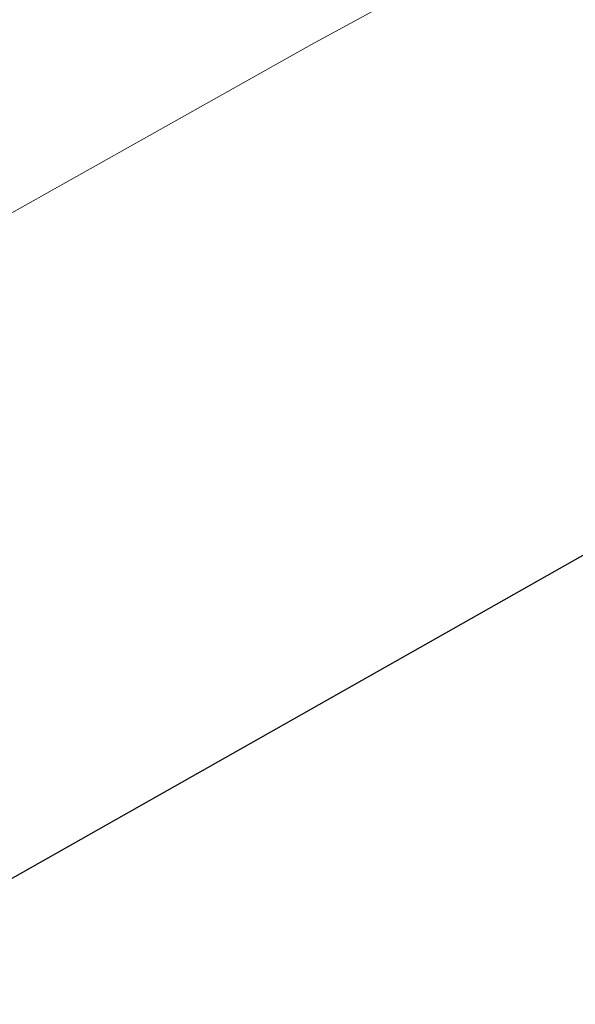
# Model space of a CAD drawing. Extents: x 1620613 to 1693141, y 557269 to 607790.
# Tile 165 of 256: x 1620821.561 to 1620822.19, y 607274.873 to 607275.986. Entities that reach past the tile are written whole.
import ezdxf

# ---------------------------------------------------------------- set-up
doc = ezdxf.new("R2010")
doc.units = 0
doc.header["$LTSCALE"] = 10
doc.header["$MEASUREMENT"] = 0
doc.linetypes.add('DGN Style 2', pattern=[7.346996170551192, 4.408197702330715, -2.938798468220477])
doc.linetypes.add('DGN Style 3', pattern=[10.28579463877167, 7.346996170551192, -2.938798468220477])
for name, color, linetype, lineweight in [('BD_X_Building', 241, 'Continuous', 0), ('DT_X_Contour_Major', 132, 'DGN Style 3', 30), ('DT_X_Contour_Minor', 136, 'DGN Style 3', 0), ('SV_X_Top_of_Bank', 97, 'DGN Style 2', 0)]:
    doc.layers.add(name, color=color, linetype=linetype, lineweight=lineweight)

# ---------------------------------------------------------------- blocks, each defined once
blk = doc.blocks.new('*U1004')
at = {"layer": 'DT_X_Contour_Major', "elevation": 1.400041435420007, "flags": 128}
blk.add_lwpolyline([(-21.93976150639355, 52.43080084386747), (-24.55939365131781, 50.56623233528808), (-25.07324931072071, 50.20075540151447), (-25.49211679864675, 49.90342538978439), (-25.81599611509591, 49.67424229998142), (-26.04488725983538, 49.51320613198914), (-26.5286127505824, 49.17463891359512), (-26.86069815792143, 48.89643813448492), (-27.49416026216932, 48.31576121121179), (-28.42899906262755, 47.43260814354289), (-29.66521455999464, 46.24697893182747), (-33.36362481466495, 42.68199950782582), (-34.63789799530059, 41.43113654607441), (-35.6869098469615, 40.35228222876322), (-36.51066036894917, 39.44543655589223), (-37.10914956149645, 38.71059952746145), (-39.37648935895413, 35.68271356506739), (-39.14461140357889, 34.72440318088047), (-39.11748551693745, 34.53703988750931), (-39.13548412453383, 34.38565445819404), (-39.19860722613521, 34.270246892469), (-39.30685482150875, 34.19081719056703), (-39.65568106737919, 34.02697513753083), (-39.80547600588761, 33.95399467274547), (-39.99324113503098, 33.85793481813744), (-40.21897645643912, 33.73879557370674), (-40.48268196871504, 33.59657693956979), (-41.23652359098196, 33.18655472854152), (-41.48677899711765, 33.04911515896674), (-41.67216399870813, 32.94431310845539), (-41.79267859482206, 32.87214857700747), (-41.8483227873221, 32.83262156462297), (-41.91021342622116, 32.77073289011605), (-41.93535763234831, 32.74787348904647), (-41.9643722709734, 32.72571179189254), (-41.99725734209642, 32.704247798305), (-42.03401284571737, 32.68348150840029), (-42.13718809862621, 32.62903500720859), (-42.17056614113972, 32.6109156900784), (-42.19331882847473, 32.59739261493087), (-42.20544616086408, 32.58846578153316), (-42.20694813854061, 32.58413519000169), (-42.19678627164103, 32.57871526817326), (-42.24759114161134, 32.55830200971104), (-42.40762715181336, 32.50112717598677), (-42.67689430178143, 32.40719076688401), (-43.05539259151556, 32.27649278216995), (-44.2103628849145, 31.87894938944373), (-44.59880446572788, 31.7446870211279), (-44.89790148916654, 31.64005746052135), (-45.107653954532, 31.5650607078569), (-45.22806186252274, 31.51969676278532), (-45.43002354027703, 31.43823665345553), (-45.49723870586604, 31.41096942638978), (-45.5474129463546, 31.39026282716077), (-45.58054626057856, 31.37611685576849), (-45.59663864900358, 31.36853151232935), (-45.61683045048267, 31.35705143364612), (-45.64332445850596, 31.34364673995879), (-45.70766263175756, 31.31204271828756), (-45.80984497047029, 31.26223936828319), (-45.94987147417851, 31.1942366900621), (-46.37373437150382, 30.98863044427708), (-46.60722330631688, 30.88066116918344), (-46.98979293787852, 30.71095802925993), (-47.52144326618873, 30.47952102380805), (-48.2021742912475, 30.18635015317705), (-50.21623128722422, 29.32224934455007), (-51.00338110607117, 28.98437580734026), (-51.85428781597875, 28.61883080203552), (-52.76895141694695, 28.22561432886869), (-53.7473719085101, 27.80472638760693), (-56.44150240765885, 26.64546325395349), (-57.53962421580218, 26.16893911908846), (-58.81339176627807, 25.60881406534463), (-60.26280505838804, 24.96508809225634), (-61.88786409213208, 24.23776120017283), (-66.45554917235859, 22.18675492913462), (-68.09062899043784, 21.45315311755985), (-69.57010463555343, 20.7906023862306), (-70.89397610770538, 20.1991027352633), (-72.06224340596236, 19.67865416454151), (-74.97015063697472, 18.38552608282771), (-76.15826667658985, 17.85616739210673), (-77.54168437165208, 17.23793738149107), (-79.12040372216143, 16.53083605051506), (-80.89442472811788, 15.73486339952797), (-85.88554961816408, 13.49377457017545), (-87.62136641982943, 12.71386338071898), (-89.0854731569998, 12.05494643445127), (-90.27786982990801, 11.51702373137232), (-91.19855643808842, 11.10009527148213), (-93.29144064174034, 10.1496117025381), (-94.07535680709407, 9.793956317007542), (-94.85744215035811, 9.439852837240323), (-95.6376966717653, 9.08730126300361), (-96.4161203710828, 8.736301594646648), (-98.48947580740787, 7.802371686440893), (-99.23885750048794, 7.464915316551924), (-99.93198600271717, 7.152993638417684), (-100.5688613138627, 6.866606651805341), (-101.1494834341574, 6.605754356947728), (-102.6228048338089, 5.94419449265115), (-103.1514858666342, 5.705517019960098), (-103.6325379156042, 5.485654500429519), (-104.065960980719, 5.284606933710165), (-104.4517550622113, 5.102374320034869), (-105.4170339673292, 4.641507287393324), (-105.7694686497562, 4.47372590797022), (-106.1028135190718, 4.316032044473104), (-106.4170685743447, 4.168425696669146), (-106.7122338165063, 4.030906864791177), (-107.4738880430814, 3.677640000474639), (-107.7785452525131, 3.536887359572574), (-108.1212762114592, 3.379579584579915), (-108.502080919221, 3.205716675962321), (-108.9209593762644, 3.015298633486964), (-110.0887335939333, 2.485443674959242), (-110.4712485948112, 2.312849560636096), (-110.7429629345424, 2.192458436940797), (-110.9038766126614, 2.124270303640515), (-110.9539896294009, 2.108285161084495), (-110.9398901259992, 2.13526210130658), (-110.9489432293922, 2.137609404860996), (-110.9866771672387, 2.124418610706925), (-111.0530919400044, 2.095689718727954), (-111.1481875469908, 2.05142272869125), (-111.4400169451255, 1.912659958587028), (-111.5377982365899, 1.866876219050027), (-111.612270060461, 1.833597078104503), (-111.6634324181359, 1.812822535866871), (-111.6912853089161, 1.804552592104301), (-111.7344803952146, 1.799172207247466), (-111.762095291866, 1.790682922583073), (-111.8125436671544, 1.769250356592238), (-111.885825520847, 1.734874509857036), (-111.9819408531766, 1.687555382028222), (-112.2686930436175, 1.544113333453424), (-112.3985299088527, 1.479032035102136), (-112.5729763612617, 1.391369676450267), (-112.7920324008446, 1.281126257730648), (-113.0556980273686, 1.148301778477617), (-114.3902266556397, 0.4757650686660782), (-114.7635977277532, -0.3447833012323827), (-114.8748791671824, -0.5615521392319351), (-115.048707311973, -0.8601950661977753), (-115.2850821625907, -1.240712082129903), (-115.5840037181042, -1.703103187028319), (-116.4645234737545, -3.045311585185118), (-116.8413496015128, -3.571592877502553), (-117.3114381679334, -4.14378045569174), (-117.8747891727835, -4.761874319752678), (-118.5314026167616, -5.425874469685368), (-120.4067217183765, -7.257749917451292), (-121.1277644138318, -7.920910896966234), (-121.8844031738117, -8.536487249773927), (-122.6766379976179, -9.104478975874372), (-123.5044688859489, -9.624886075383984), (-125.7594793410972, -10.94919217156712), (-126.6775372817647, -11.49014861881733), (-127.7404532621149, -12.11978838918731), (-128.9482272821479, -12.83811148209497), (-130.3008593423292, -13.64511789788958), (-134.101022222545, -15.91537943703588), (-135.3573783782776, -16.66637514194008), (-136.276324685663, -17.21666610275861), (-136.8578611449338, -17.56625231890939), (-137.1019877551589, -17.71513379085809), (-137.5155896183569, -17.98126051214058), (-138.0021783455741, -18.29434967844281), (-139.7976898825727, -19.44964814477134), (-142.9226688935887, -21.46037510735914), (-144.2252609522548, -22.26990701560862), (-145.7893028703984, -23.19045751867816), (-147.6147946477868, -24.22202661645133), (-149.7017362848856, -25.36461430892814), (-155.6155137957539, -28.55953961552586), (-157.5561379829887, -29.60797401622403), (-158.9426774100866, -30.35708323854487), (-159.7751320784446, -30.80686728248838), (-160.0535019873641, -30.95732614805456), (-160.0570420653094, -30.95944955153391), (-160.0854222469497, -30.97484128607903), (-160.1679077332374, -31.01942393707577), (-160.3044985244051, -31.09319750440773), (-161.5113554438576, -31.74477505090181), (-161.6256752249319, -31.79949204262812), (-161.6474569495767, -31.80970840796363), (-161.6638079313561, -31.81690736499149), (-161.6747281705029, -31.82108891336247), (-161.6802176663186, -31.8222530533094), (-161.6876153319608, -31.82133421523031), (-161.9299380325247, -31.95611541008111), (-162.6513578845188, -32.3611481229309), (-163.8518748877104, -33.03643235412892), (-165.5314890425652, -33.98196810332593), (-170.6492563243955, -36.86373212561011), (-172.5723847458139, -37.9128201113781), (-174.5034445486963, -38.89876105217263), (-176.4424357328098, -39.82155494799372), (-178.3893582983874, -40.68120179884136), (-183.5917269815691, -42.88939734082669), (-185.3273554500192, -43.62527062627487), (-186.6324643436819, -44.17674382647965), (-187.5070536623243, -44.54381694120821), (-187.9511234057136, -44.72648997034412), (-188.5612832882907, -44.96775126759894), (-188.7629008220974, -45.04776677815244), (-188.9101335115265, -45.10686733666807), (-189.0029813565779, -45.1450529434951), (-189.0414443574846, -45.16232359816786), (-189.0714992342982, -45.18049207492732), (-189.63210551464, -45.52159093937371), (-190.315957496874, -45.93774475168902), (-191.2688420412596, -46.51763481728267), (-196.3433792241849, -49.60583971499), (-202.8910931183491, -52.39049943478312), (-204.1230099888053, -52.91439581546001), (-205.0125975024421, -53.29265936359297), (-205.5598556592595, -53.52529007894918), (-205.7647844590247, -53.61228796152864), (-205.9841149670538, -53.70441025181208), (-206.304465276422, -53.83896245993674), (-207.5183382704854, -54.3488083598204), (-209.6463221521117, -55.24259532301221), (-210.5580805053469, -55.61734610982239), (-211.697367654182, -56.07125824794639), (-213.0641835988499, -56.60433173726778), (-214.6585283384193, -57.21656657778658), (-219.2134860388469, -58.95474128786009), (-220.7191495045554, -59.52947263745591), (-221.8199216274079, -59.95003565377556), (-222.5158024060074, -60.21643033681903), (-222.806791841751, -60.32865668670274), (-223.0429085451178, -60.42236917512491), (-223.366670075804, -60.54776194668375), (-224.1608671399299, -60.85365589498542), (-225.4254997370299, -61.34005101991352), (-227.1605678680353, -62.00694732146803), (-232.4146635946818, -64.02600569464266), (-234.3447776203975, -64.77087480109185), (-236.194547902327, -65.49118834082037), (-237.9639744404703, -66.18694631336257), (-239.6530572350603, -66.85814871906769), (-244.0501530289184, -68.61528104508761), (-245.5468302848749, -69.21262640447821), (-246.7390402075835, -69.6868132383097), (-247.6267827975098, -70.03784154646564), (-248.2100580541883, -70.26571132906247), (-249.3595022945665, -70.70915271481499), (-249.8617549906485, -70.88904846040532), (-250.5064298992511, -71.09615465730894), (-251.2935270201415, -71.33047130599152), (-252.2230463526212, -71.59199840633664), (-254.8916608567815, -72.32568460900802), (-255.9925903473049, -72.5987218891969), (-257.2939179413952, -72.8675690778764), (-258.7956436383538, -73.13222617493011), (-260.4977674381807, -73.39269318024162), (-265.3039617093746, -74.08168507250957), (-266.1266109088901, -74.56554924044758), (-264.9899128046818, -75.5003978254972), (-261.8938673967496, -76.8862308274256), (-256.8384746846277, -78.72304824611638), (-240.7449643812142, -84.22254058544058), (-235.4237471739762, -86.00029451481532), (-231.5302282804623, -87.20893704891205), (-229.0644077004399, -87.84846818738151), (-228.0262854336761, -87.91888793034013), (-227.1615571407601, -87.34785871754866), (-226.6587336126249, -87.28293034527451), (-225.7988092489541, -87.5164171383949), (-224.581784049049, -88.04831909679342), (-223.0076580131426, -88.87863622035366), (-218.3338541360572, -91.49070210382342), (-216.7270128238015, -92.33611458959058), (-215.4118417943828, -92.91330263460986), (-214.3883410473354, -93.22226623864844), (-213.6565105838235, -93.26300540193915), (-212.0938563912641, -93.0140105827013), (-211.4662516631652, -92.86694058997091), (-210.755428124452, -92.61247672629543), (-209.9613857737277, -92.25061899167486), (-209.0841246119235, -91.78136738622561), (-206.6338030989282, -90.38683794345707), (-205.8058606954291, -89.91874913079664), (-205.159774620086, -89.56037977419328), (-204.6955448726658, -89.31172987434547), (-204.4131714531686, -89.17279943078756), (-203.9026507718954, -88.9486108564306), (-203.5535843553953, -88.8066317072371), (-202.8892756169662, -88.54883569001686), (-201.9097245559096, -88.17522280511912), (-200.6149311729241, -87.68579305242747), (-196.7418257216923, -86.22622455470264), (-195.355017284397, -85.68387052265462), (-194.0994210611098, -85.15148479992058), (-192.9750370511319, -84.62906738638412), (-191.9818652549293, -84.11661828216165), (-189.5083567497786, -82.76337841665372), (-188.5476012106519, -82.26692584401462), (-187.5204659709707, -81.79249802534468), (-186.4269510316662, -81.34009496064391), (-185.2670563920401, -80.90971665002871), (-182.085497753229, -79.79140749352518), (-181.0110235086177, -79.41236451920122), (-180.1737697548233, -79.11396746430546), (-179.5737364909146, -78.89621632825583), (-179.21092371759, -78.759111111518), (-178.5597169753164, -78.50102509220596), (-178.274725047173, -78.3896349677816), (-177.9081543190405, -78.24902910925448), (-177.4600047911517, -78.07920751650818), (-176.9302764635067, -77.88017018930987), (-175.408895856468, -77.31044967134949), (-174.5538751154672, -76.98286888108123), (-173.1298483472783, -76.42741689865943), (-171.1368155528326, -75.64409372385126), (-168.5747767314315, -74.63289935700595), (-160.9839985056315, -71.63255278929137), (-158.4766794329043, -70.64185147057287), (-156.6478058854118, -69.92000744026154), (-155.4973778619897, -69.46702069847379), (-155.0253953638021, -69.28289124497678), (-154.6713694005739, -69.15035575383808), (-154.5121142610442, -69.0797579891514), (-154.2998683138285, -68.96736631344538), (-154.0346315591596, -68.81318072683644), (-153.7164039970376, -68.61720122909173), (-152.7971427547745, -68.0388640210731), (-152.4399201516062, -67.82467224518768), (-152.0576982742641, -67.61584982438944), (-151.6504771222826, -67.41239675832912), (-151.2182566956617, -67.21431304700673), (-150.0323365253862, -66.69324895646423), (-149.3015528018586, -66.38509097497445), (-147.9986417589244, -65.85141509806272), (-146.1236033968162, -65.09222132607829), (-143.6764377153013, -64.10750965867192), (-136.3878261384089, -61.18092135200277), (-133.9313332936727, -60.20287306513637), (-132.028313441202, -59.46366943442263), (-130.6787665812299, -58.96331045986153), (-129.8826927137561, -58.70179614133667), (-128.497793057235, -58.32288416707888), (-128.0267585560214, -58.18077637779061), (-127.6523297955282, -58.03863699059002), (-127.3745067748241, -57.89646600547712), (-127.1932894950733, -57.75426342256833), (-126.5730222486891, -57.09057764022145), (-125.4518074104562, -56.28434362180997), (-125.2397673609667, -56.13298969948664), (-125.0841678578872, -56.02445679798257), (-124.9850089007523, -55.95874491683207), (-124.9422904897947, -55.93585405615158), (-124.9036287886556, -55.93190645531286), (-124.8623317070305, -55.92013990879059), (-124.7674367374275, -55.88780096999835), (-124.6189438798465, -55.83488963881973), (-124.4168531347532, -55.76140591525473), (-123.8064806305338, -55.53801946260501), (-123.6182173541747, -55.46776073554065), (-123.5112069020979, -55.42452439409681), (-123.4854492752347, -55.40831043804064), (-123.5409444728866, -55.41911886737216), (-123.7972687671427, -55.48397119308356), (-123.8427438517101, -55.48782075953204), (-123.786925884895, -55.45073021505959), (-123.6298148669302, -55.37269955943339), (-123.3714107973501, -55.25372879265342), (-122.5472758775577, -54.88188659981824), (-122.2488896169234, -54.74987128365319), (-121.971832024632, -54.6327069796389), (-121.7161031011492, -54.53039368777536), (-121.4817028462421, -54.44293140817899), (-120.8850737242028, -54.22950001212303), (-120.6556228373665, -54.14126993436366), (-120.414742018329, -54.03665324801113), (-120.1624312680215, -53.91564995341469), (-119.8986905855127, -53.77826005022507), (-119.1801421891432, -53.3900381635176), (-118.9409370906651, -53.26113986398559), (-118.7622330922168, -53.16561138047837), (-118.6440301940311, -53.10345271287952), (-118.5863283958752, -53.07466386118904), (-118.5131250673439, -53.04238667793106), (-118.4701447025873, -53.02354976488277), (-118.3961061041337, -52.99124691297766), (-118.2910092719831, -52.94547812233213), (-117.7503630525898, -52.71032952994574), (-117.6174472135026, -52.65230406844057), (-117.522068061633, -52.61016308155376), (-117.4642255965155, -52.58390656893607), (-117.4439198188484, -52.57353453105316), (-117.4398199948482, -52.56705506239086), (-117.3827222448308, -52.54133328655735), (-117.2145038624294, -52.46902756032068), (-116.9351648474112, -52.35013788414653), (-116.5447051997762, -52.18466425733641), (-115.3553186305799, -51.68128931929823), (-114.8990938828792, -51.48572081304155), (-114.4224595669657, -51.27654649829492), (-113.9254156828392, -51.0537663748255), (-113.4079622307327, -50.81738044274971), (-112.0008735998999, -50.16887687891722), (-111.4547230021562, -49.91842484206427), (-110.8715876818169, -49.65344640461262), (-110.2514676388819, -49.37394156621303), (-109.5943628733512, -49.07991032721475), (-107.7927705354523, -48.27645848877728), (-107.090655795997, -47.96398079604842), (-106.3355058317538, -47.62913659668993), (-105.5273206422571, -47.27192589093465), (-104.6661002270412, -46.89234867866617), (-102.2987988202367, -45.85032077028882), (-101.2714422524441, -45.39665554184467), (-99.96484860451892, -44.81718078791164), (-98.37901787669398, -44.11189650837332), (-96.51395006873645, -43.28080270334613), (-91.16811980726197, -40.89680652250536), (-89.26102584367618, -40.0453804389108), (-87.54911664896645, -39.27909932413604), (-86.0323922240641, -38.59796317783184), (-84.71085256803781, -38.00197200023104), (-81.44699317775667, -36.52618881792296), (-80.293932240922, -36.00492454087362), (-79.28264397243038, -35.54796909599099), (-78.41312837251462, -35.1553224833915), (-77.68538544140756, -34.82698470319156), (-75.93376785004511, -34.03716239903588), (-75.10988197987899, -33.6668916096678), (-73.95193756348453, -33.14844596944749), (-72.45993460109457, -32.48182547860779), (-70.63387309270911, -31.66703013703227), (-65.31896434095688, -29.29667609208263), (-63.50355186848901, -28.48642948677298), (-62.04349601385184, -27.83345520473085), (-60.93879677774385, -27.33775324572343), (-60.18945415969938, -26.99932360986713), (-58.66501600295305, -26.30654101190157), (-58.14795203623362, -26.07113343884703), (-57.74008875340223, -25.88449766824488), (-57.44142615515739, -25.74663369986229), (-57.25196424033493, -25.65754153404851), (-56.89233338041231, -25.48499149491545), (-56.73431448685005, -25.40837477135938), (-56.52998095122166, -25.30793713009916), (-56.27933277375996, -25.18367857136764), (-55.98236995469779, -25.03559909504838), (-55.12871624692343, -24.60895926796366), (-54.8021015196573, -24.44762802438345), (-54.46249761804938, -24.28361416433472), (-54.10990454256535, -24.11691768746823), (-53.74432229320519, -23.94753859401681), (-52.75211739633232, -23.49228418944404), (-52.42637755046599, -23.34355442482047), (-52.19331168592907, -23.2388059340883), (-52.05291980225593, -23.17803871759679), (-52.00520189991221, -23.1612527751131), (-52.00151946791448, -23.17513196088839), (-51.98305213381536, -23.17130073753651), (-51.93041195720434, -23.14939767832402), (-51.84359893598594, -23.10942278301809), (-51.7226130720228, -23.05137605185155), (-51.35442030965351, -22.87248898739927), (-51.18149440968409, -22.78856505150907), (-50.93886128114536, -22.67095854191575), (-50.62652092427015, -22.51966945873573), (-50.24447333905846, -22.3346978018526), (-49.13273680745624, -21.79652995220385), (-48.77037147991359, -21.6214448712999), (-48.51707789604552, -21.49981551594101), (-48.37285605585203, -21.43164188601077), (-48.33770595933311, -21.41692398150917), (-48.38940136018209, -21.44895053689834), (-48.3976456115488, -21.45544617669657), (-48.38360681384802, -21.4509131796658), (-48.34728496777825, -21.43535154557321), (-48.28868007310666, -21.40876127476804), (-48.10268962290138, -21.32314903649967), (-48.03213329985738, -21.30118519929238), (-47.95995716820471, -21.29950286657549), (-47.88616122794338, -21.31810203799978), (-47.81074547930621, -21.35698271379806), (-47.45502576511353, -21.58574937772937), (-45.55152152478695, -20.24910547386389), (-45.08505867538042, -19.82915585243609), (-44.50145765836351, -19.14215437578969), (-43.80071847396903, -18.18810104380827), (-42.98284112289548, -16.96699585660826), (-40.64565062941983, -13.35464621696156), (-39.77070517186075, -12.12359074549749), (-38.89876166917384, -11.13968656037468), (-38.02982012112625, -10.40293366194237), (-37.16388052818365, -9.913332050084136), (-34.85871088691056, -8.937262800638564), (-34.08547835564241, -8.609855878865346), (-32.86025377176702, -8.091063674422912), (-32.50081392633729, -7.93886742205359), (-32.09393456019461, -7.67333186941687), (-31.14287634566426, -6.990872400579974), (-29.6476392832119, -5.891489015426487), (-27.60822337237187, -4.375181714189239), (-21.44420914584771, 0.2242029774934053), (-19.34036521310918, 1.7820458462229), (-17.65184408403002, 3.006035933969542), (-16.37864575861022, 3.896173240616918), (-15.52077023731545, 4.452457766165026), (-13.78686591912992, 5.490746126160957), (-13.19183777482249, 5.851244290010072), (-12.70718158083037, 6.154022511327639), (-12.33289733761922, 6.399080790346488), (-12.06898504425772, 6.586419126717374), (-11.51238152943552, 7.009028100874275), (-11.05634449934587, 7.306734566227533), (-10.10568604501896, 7.882897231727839), (-8.660406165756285, 8.737516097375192), (-6.720504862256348, 9.870591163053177), (-0.887939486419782, 13.26339960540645), (1.074877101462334, 14.40601187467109), (2.588902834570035, 15.28924235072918), (3.654137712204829, 15.91309103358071), (4.270581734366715, 16.27755792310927), (5.316044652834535, 16.90362723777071), (5.960527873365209, 17.29922631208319), (7.109880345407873, 18.01647154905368), (8.76410206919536, 19.05536294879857), (10.9231930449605, 20.41590051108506), (22.17697918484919, 27.51558351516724), (22.45916810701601, 27.57716344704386), (22.5727155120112, 27.45159017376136), (22.79241961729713, 27.04847895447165), (23.11828042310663, 26.36782978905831), (23.55029792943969, 25.40964267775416), (25.8140785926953, 20.2905142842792)], dxfattribs=at)
at = {"layer": 'DT_X_Contour_Minor', "transparency": 33554559, "elevation": 1.00004144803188, "flags": 128}
blk.add_lwpolyline([(-19.69856338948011, 52.66703538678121), (-22.97917621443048, 50.33200244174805), (-23.62268697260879, 49.87430905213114), (-24.14724232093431, 49.50195728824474), (-24.55284226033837, 49.21494715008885), (-24.83948679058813, 49.01327863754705), (-25.44526499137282, 48.58928477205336), (-25.8611415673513, 48.24088889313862), (-26.65443764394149, 47.51369665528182), (-27.82515322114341, 46.40770805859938), (-29.37328829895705, 44.92292310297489), (-34.00487450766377, 40.45843474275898), (-35.55615833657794, 38.95139871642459), (-36.73632016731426, 37.77865690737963), (-37.54535999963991, 36.94020931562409), (-37.98327783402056, 36.43605594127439), (-39.16094306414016, 34.86336003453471), (-39.04050473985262, 34.36560984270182), (-39.02641544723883, 34.2682926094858), (-39.03576399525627, 34.18966242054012), (-39.06855038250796, 34.12971927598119), (-39.12477461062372, 34.0884631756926), (-39.30595633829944, 34.00336296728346), (-39.40387001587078, 33.95451880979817), (-39.56172475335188, 33.87181149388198), (-39.77952055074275, 33.75524101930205), (-40.05725740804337, 33.6048073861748), (-41.49322521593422, 32.82376972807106), (-41.86682246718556, 32.51977822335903), (-41.94894109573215, 32.46183777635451), (-42.03518387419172, 32.41829850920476), (-42.12555080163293, 32.3891604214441), (-42.22004187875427, 32.37442351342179), (-42.67062325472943, 32.33925402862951), (-44.52491818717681, 31.70100150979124), (-44.87782919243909, 31.57921938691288), (-45.14186437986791, 31.48740981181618), (-45.31702374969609, 31.42557278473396), (-45.40330730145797, 31.39370830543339), (-45.51489568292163, 31.34869975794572), (-45.55203357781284, 31.33363400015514), (-45.57975597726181, 31.3221931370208), (-45.59806288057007, 31.31437716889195), (-45.60695428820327, 31.31018609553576), (-45.61811071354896, 31.30384309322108), (-45.63274925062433, 31.29643669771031), (-45.6682975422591, 31.2789747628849), (-45.72475558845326, 31.25145728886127), (-45.80212338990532, 31.21388427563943), (-46.03631719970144, 31.10028218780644), (-46.21665420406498, 31.01860475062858), (-46.58201985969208, 30.85877400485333), (-47.13241416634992, 30.62078995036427), (-47.86783712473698, 30.30465258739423), (-50.07566988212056, 29.35741520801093), (-50.93855268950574, 28.98703429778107), (-51.87132654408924, 28.58631960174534), (-52.87399144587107, 28.15527112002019), (-53.94654739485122, 27.69388885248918), (-56.89988465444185, 26.42309109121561), (-58.06257946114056, 25.91916534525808), (-59.33566093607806, 25.36048642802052), (-60.71912907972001, 24.74705433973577), (-62.21298389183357, 24.07886908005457), (-66.34377894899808, 22.22403749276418), (-67.84851839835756, 21.54901817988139), (-69.2646404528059, 20.915083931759), (-70.59214511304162, 20.32223474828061), (-71.83103237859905, 19.77047062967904), (-75.01657522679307, 18.35387973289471), (-76.27740395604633, 17.79226561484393), (-77.67073300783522, 17.16986643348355), (-79.19656238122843, 16.48668218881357), (-80.85489207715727, 15.74271288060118), (-85.45377169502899, 13.67774797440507), (-87.07017853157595, 12.95140588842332), (-88.4702393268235, 12.32110330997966), (-89.65395408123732, 11.78684023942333), (-90.62132279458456, 11.34861667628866), (-92.9125113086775, 10.30807318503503), (-93.7707048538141, 9.91871885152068), (-94.62689410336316, 9.531063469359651), (-95.48107905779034, 9.145107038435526), (-96.33325971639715, 8.76084955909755), (-98.60306907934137, 7.738428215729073), (-99.40987567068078, 7.375095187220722), (-100.1279384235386, 7.051912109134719), (-100.7572573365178, 6.768878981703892), (-101.2978324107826, 6.525995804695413), (-102.6210408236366, 5.93184059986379), (-103.1047424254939, 5.713238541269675), (-103.5634409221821, 5.503048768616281), (-103.9971363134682, 5.301271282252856), (-104.4058285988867, 5.107906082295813), (-105.4623372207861, 4.603481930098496), (-105.8398135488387, 4.423677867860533), (-106.1798610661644, 4.26258379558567), (-106.4824797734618, 4.120199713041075), (-106.747669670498, 3.996525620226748), (-107.4049376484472, 3.691674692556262), (-107.6804949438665, 3.564470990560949), (-108.0142158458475, 3.411498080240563), (-108.406100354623, 3.232755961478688), (-108.8561484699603, 3.028244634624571), (-110.1338282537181, 2.448522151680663), (-110.552566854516, 2.259257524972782), (-110.8505228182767, 2.126255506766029), (-111.0276961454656, 2.049516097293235), (-111.08408683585, 2.029039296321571), (-111.0734184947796, 2.049451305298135), (-111.080268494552, 2.051227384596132), (-111.1088197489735, 2.041246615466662), (-111.1590722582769, 2.01950899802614), (-111.2310260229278, 1.986014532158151), (-111.4518377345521, 1.881020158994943), (-111.5258236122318, 1.846378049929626), (-111.582172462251, 1.821197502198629), (-111.6208842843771, 1.805478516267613), (-111.6419590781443, 1.799221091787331), (-111.6746424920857, 1.795150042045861), (-111.6955372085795, 1.788726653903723), (-111.7337087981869, 1.772509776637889), (-111.7891572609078, 1.746499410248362), (-111.8618825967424, 1.710695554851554), (-112.0788526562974, 1.602160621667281), (-112.1770932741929, 1.55291708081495), (-112.3090875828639, 1.486587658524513), (-112.4748355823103, 1.403172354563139), (-112.6743372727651, 1.302671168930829), (-113.6841037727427, 0.7937985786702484), (-115.0783100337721, -2.270214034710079), (-115.3522554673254, -2.863819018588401), (-115.5765747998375, -3.331485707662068), (-115.7512680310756, -3.67321410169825), (-115.8763351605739, -3.88900420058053), (-116.1436793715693, -4.296526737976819), (-116.3361288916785, -4.53254616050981), (-116.712969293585, -4.934962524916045), (-117.2742005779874, -5.503775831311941), (-118.0198227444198, -6.238986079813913), (-120.2540030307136, -8.421409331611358), (-121.0628229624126, -9.181990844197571), (-121.8136475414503, -9.82691794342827), (-122.5064767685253, -10.35619062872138), (-123.1413106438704, -10.76980890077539), (-124.7568738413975, -11.71858507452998), (-125.4910743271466, -12.1518302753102), (-126.4820033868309, -12.73998374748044), (-127.7296610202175, -13.48304549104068), (-129.2340472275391, -14.38101550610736), (-133.5880485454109, -16.98214657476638), (-135.0237390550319, -17.84016853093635), (-136.0653095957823, -18.46338609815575), (-136.7127601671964, -18.85179927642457), (-136.9660907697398, -19.0054080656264), (-137.1161457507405, -19.10195898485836), (-137.6377050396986, -19.43754950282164), (-141.3087850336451, -21.79965801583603), (-142.3010540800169, -22.41467155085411), (-143.5292477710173, -23.13458965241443), (-144.9933661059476, -23.95941232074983), (-146.6934090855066, -24.88913955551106), (-155.1774338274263, -29.47264397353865), (-158.1466348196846, -30.92030429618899), (-158.713309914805, -31.19579288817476), (-159.1408204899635, -31.40183281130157), (-159.4291665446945, -31.53842406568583), (-159.5783480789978, -31.60556665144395), (-159.7906128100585, -31.69201532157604), (-159.8883121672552, -31.73380688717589), (-160.0222116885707, -31.79434508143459), (-160.1923113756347, -31.87362990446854), (-160.3986112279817, -31.97166135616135), (-160.9970110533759, -32.25807406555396), (-161.2066706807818, -32.35040008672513), (-161.3868496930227, -32.41256861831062), (-161.5375480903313, -32.44457966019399), (-161.6587658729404, -32.44643321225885), (-161.9427058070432, -32.41116603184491), (-162.2622683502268, -32.52707462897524), (-163.0080010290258, -32.90125080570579), (-164.1799038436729, -33.53369456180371), (-165.7779767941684, -34.42440589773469), (-170.6077315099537, -37.14399289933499), (-172.4226320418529, -38.13404136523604), (-174.2450176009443, -39.06449651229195), (-176.0748881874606, -39.93535834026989), (-177.9122438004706, -40.74662684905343), (-182.8218388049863, -42.83055178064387), (-184.4818742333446, -43.53374406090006), (-185.779784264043, -44.08037720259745), (-186.7155688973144, -44.47045120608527), (-187.2892281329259, -44.70396607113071), (-188.3361522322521, -45.11792686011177), (-188.6820914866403, -45.25521901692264), (-188.9347161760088, -45.35662489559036), (-189.0940263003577, -45.42214449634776), (-189.1600218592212, -45.451777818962), (-189.2115905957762, -45.4829516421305), (-189.4617345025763, -45.63511273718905), (-190.1734896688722, -46.0682156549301), (-191.3468560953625, -46.78226039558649), (-201.688822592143, -53.07604850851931), (-205.38679917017, -54.64874049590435), (-205.8096564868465, -54.82854462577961), (-206.0697906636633, -54.93912351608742), (-206.167201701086, -54.98047716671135), (-206.2714584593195, -55.02426665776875), (-208.0122552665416, -55.75542891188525), (-208.5894353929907, -55.98843138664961), (-209.5623374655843, -56.36879869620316), (-210.9309614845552, -56.89653084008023), (-212.695307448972, -57.57162781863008), (-217.9278592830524, -59.56837287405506), (-219.6532586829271, -60.22691584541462), (-220.9050430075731, -60.70498596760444), (-221.6832122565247, -61.00258324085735), (-221.9877664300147, -61.11970766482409), (-222.1684241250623, -61.19140899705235), (-222.5113793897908, -61.32394815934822), (-223.404751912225, -61.66778964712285), (-224.8485416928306, -62.22293346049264), (-226.8427487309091, -62.98937959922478), (-232.8945238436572, -65.31497240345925), (-235.0483319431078, -66.14522009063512), (-236.9709249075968, -66.89176854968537), (-238.6623027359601, -67.5546177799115), (-240.1224654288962, -68.13376778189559), (-243.7079457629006, -69.56656881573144), (-244.9504880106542, -70.0621904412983), (-245.9890045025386, -70.47445454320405), (-246.8234952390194, -70.80336112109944), (-247.453960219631, -71.0489101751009), (-248.8631658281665, -71.59256428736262), (-249.4288484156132, -71.79934764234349), (-250.068991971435, -72.0119571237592), (-250.7835964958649, -72.23039273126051), (-251.57266198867, -72.45465446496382), (-253.7761179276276, -73.0604539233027), (-254.6851475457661, -73.28589885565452), (-255.7596444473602, -73.50788405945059), (-256.9996086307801, -73.72640953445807), (-258.4050400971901, -73.94147528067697), (-262.3734803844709, -74.51037096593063), (-263.0527359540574, -74.90989415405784), (-262.1141724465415, -75.68179195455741), (-259.5577898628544, -76.8260643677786), (-255.3835882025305, -78.34271139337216), (-242.0952916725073, -82.8836029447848), (-237.6840457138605, -84.33988916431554), (-234.4165302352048, -85.3030791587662), (-232.2927452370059, -85.77317292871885), (-231.3126907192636, -85.75017047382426), (-230.2241859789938, -85.03136896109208), (-229.5912405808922, -84.9496382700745), (-228.508782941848, -85.24354733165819), (-226.9768130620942, -85.91309614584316), (-224.995330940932, -86.95828471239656), (-219.112028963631, -90.24630722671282), (-217.1124980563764, -91.31418354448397), (-215.5263818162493, -92.05179561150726), (-214.3536802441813, -92.45914342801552), (-213.5943933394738, -92.53622699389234), (-212.1208478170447, -92.30143083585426), (-211.5290315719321, -92.16274735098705), (-210.858741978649, -91.92279401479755), (-210.1099790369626, -91.58157082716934), (-209.28274274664, -91.13907778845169), (-206.9721481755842, -89.82406988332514), (-206.1693524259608, -89.3729833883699), (-205.4939111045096, -89.0059798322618), (-204.9458242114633, -88.72305921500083), (-204.5250917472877, -88.52422153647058), (-203.5729444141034, -88.10609831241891), (-203.0896583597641, -87.90451251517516), (-202.3539106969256, -87.61334754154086), (-201.3657014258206, -87.2326033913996), (-200.1250305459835, -86.76228006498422), (-196.4799593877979, -85.38864562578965), (-195.1748011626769, -84.87822341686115), (-193.9931298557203, -84.3771826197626), (-192.9349454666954, -83.88552323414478), (-192.0002479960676, -83.40324526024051), (-189.6723706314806, -82.12967921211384), (-188.7681808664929, -81.66245595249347), (-187.8015195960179, -81.21596070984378), (-186.7723868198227, -80.79019348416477), (-185.6807825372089, -80.38515427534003), (-182.6865424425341, -79.33268707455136), (-181.6753293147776, -78.97596076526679), (-180.8873700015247, -78.69513223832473), (-180.3226645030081, -78.49020149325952), (-179.9812128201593, -78.36116853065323), (-179.3683467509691, -78.11827767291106), (-179.0742228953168, -78.00374266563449), (-178.6515008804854, -77.84230578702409), (-178.1001807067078, -77.63396703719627), (-177.4202623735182, -77.37872641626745), (-175.4356826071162, -76.63554893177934), (-174.4497595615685, -76.25938664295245), (-172.9804252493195, -75.68828288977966), (-171.0276796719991, -74.92223767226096), (-168.5915228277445, -73.96125099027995), (-161.4505562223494, -71.13869788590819), (-159.0869534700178, -70.20488320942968), (-157.3518701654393, -69.52035400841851), (-156.2453063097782, -69.08511028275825), (-155.7672619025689, -68.89915203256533), (-155.3305027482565, -68.73564399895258), (-155.1340308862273, -68.64854807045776), (-154.8721846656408, -68.50989130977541), (-154.5449640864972, -68.31967371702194), (-154.1523691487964, -68.07789529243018), (-153.0182835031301, -67.36440505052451), (-152.5775806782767, -67.10015827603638), (-152.1060364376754, -66.84253563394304), (-151.6036507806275, -66.5915371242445), (-151.0704237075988, -66.34716274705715), (-149.6073629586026, -65.7043299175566), (-148.8065406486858, -65.3646077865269), (-147.5013692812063, -64.82756601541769), (-145.6918488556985, -64.09320460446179), (-143.3779793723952, -63.16152355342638), (-136.5351953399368, -60.41394789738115), (-134.2126801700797, -59.4912702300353), (-132.377222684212, -58.78391897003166), (-131.0288228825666, -58.29189411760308), (-130.1674807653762, -58.01519567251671), (-128.5199786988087, -57.56443502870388), (-127.9697858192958, -57.40625049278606), (-127.5548337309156, -57.26976736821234), (-127.275122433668, -57.15498565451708), (-127.1306519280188, -57.06190535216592), (-126.7720180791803, -56.67816723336), (-126.1237401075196, -56.21200879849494), (-125.9842667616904, -56.12277422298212), (-125.843680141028, -56.05485268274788), (-125.7019802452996, -56.00824417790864), (-125.5591670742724, -55.98294870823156), (-125.1768475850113, -55.94391150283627), (-125.0332902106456, -55.9244748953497), (-124.8893577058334, -55.89544297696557), (-124.7450500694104, -55.85681574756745), (-124.6003673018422, -55.80859320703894), (-124.2140464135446, -55.66720601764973), (-124.0948896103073, -55.62273741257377), (-124.0271598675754, -55.59537198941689), (-124.0108571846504, -55.58510974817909), (-124.0459815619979, -55.59195068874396), (-124.2082159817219, -55.63299743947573), (-124.2072954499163, -55.62203224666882), (-124.0828580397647, -55.5583516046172), (-123.8349037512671, -55.44195551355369), (-123.4634325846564, -55.27284397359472), (-122.3081536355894, -54.75159260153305), (-121.9045513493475, -54.57178320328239), (-121.5602037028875, -54.42329353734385), (-121.2751106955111, -54.30612360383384), (-121.0492723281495, -54.22027340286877), (-120.5260428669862, -54.03309917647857), (-120.3248199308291, -53.95572350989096), (-120.1135732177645, -53.86397717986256), (-119.8923027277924, -53.75786018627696), (-119.6610084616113, -53.63737252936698), (-119.0308587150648, -53.29691122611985), (-118.8210815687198, -53.18387050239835), (-118.6643624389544, -53.10009430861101), (-118.5607013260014, -53.04558264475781), (-118.5100982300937, -53.02033551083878), (-118.445900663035, -52.99202919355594), (-118.4082079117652, -52.9755096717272), (-118.3432778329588, -52.94718084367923), (-118.2511104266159, -52.90704270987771), (-117.7769766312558, -52.70082302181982), (-117.6604126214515, -52.64993608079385), (-117.5767673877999, -52.61297944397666), (-117.5260409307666, -52.58995311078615), (-117.5082332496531, -52.58085708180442), (-117.5046378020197, -52.57517474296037), (-117.4425207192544, -52.54752018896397), (-117.2588660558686, -52.46881828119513), (-116.9536738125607, -52.33906901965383), (-116.5269439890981, -52.15827240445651), (-115.2269476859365, -51.60808495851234), (-114.7389264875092, -51.39922886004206), (-114.2498601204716, -51.18530114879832), (-113.759748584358, -50.96630182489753), (-113.2685918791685, -50.74223088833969), (-111.95744710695, -50.13794624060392), (-111.4485363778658, -49.90457154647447), (-110.9051627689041, -49.65766094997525), (-110.327326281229, -49.39721445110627), (-109.7150269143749, -49.12323204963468), (-108.0362780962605, -48.37456444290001), (-107.3639307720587, -48.07542310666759), (-106.6059504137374, -47.73949980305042), (-105.7623370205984, -47.3667945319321), (-104.833090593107, -46.95730729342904), (-102.2409227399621, -45.8162987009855), (-101.1565342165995, -45.33762621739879), (-99.84749453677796, -44.75736521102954), (-98.31380370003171, -44.07551568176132), (-96.55546170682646, -43.29207762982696), (-91.56701484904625, -41.06745812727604), (-89.76278223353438, -40.26181413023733), (-88.09141953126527, -39.51334676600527), (-86.5529267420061, -38.82205603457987), (-85.14730386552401, -38.18794193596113), (-81.57613607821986, -36.57320651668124), (-80.31450878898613, -36.00286264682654), (-79.20800276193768, -35.5028826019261), (-78.25661799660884, -35.07326638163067), (-77.46035449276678, -34.7140139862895), (-75.54381349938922, -33.84982603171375), (-74.6826008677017, -33.4626414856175), (-73.53636871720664, -32.9492288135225), (-72.10511704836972, -32.3095880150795), (-70.38884586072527, -31.54371909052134), (-65.43209666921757, -29.33309779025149), (-63.72753570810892, -28.57223248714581), (-62.33141471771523, -27.94760255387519), (-61.24373369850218, -27.45920798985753), (-60.4644926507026, -27.1070487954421), (-58.797769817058, -26.34960476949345), (-58.23244526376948, -26.09222523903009), (-57.78651372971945, -25.88816966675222), (-57.45997521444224, -25.73743805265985), (-57.25282971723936, -25.64003039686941), (-56.85963241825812, -25.45137525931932), (-56.69481242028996, -25.37157956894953), (-56.49525040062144, -25.27368385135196), (-56.26094635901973, -25.15768810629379), (-55.99190029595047, -25.02359233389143), (-55.22812143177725, -24.64187023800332), (-54.92668235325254, -24.49329798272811), (-54.59519926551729, -24.3338727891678), (-54.23367216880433, -24.16359465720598), (-53.84210106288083, -23.98246358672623), (-52.75785276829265, -23.48497681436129), (-52.40194051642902, -23.32227899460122), (-52.14738998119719, -23.20730061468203), (-51.99420116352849, -23.14004167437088), (-51.94237406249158, -23.12050217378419), (-51.93931741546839, -23.13202275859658), (-51.92398838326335, -23.12884260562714), (-51.8802937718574, -23.11066170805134), (-51.8082335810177, -23.07748006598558), (-51.70780781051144, -23.02929767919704), (-51.40218498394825, -22.88081032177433), (-51.2431828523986, -22.80366298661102), (-50.99539357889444, -22.68358649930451), (-50.65881716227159, -22.5205808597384), (-48.98076792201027, -21.70824775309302), (-48.57046440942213, -21.50972802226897), (-48.27906813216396, -21.36896756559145), (-48.10657908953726, -21.28596638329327), (-48.0529972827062, -21.26072447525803), (-48.06865544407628, -21.27042508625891), (-48.07115256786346, -21.27239256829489), (-48.06690031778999, -21.27101955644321), (-48.05589869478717, -21.26630605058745), (-48.03814769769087, -21.25825205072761), (-47.9818125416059, -21.2323207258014), (-47.96044154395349, -21.22566803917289), (-47.93857991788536, -21.22515847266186), (-47.91622766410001, -21.23079202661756), (-47.89338478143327, -21.24256870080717), (-47.78563986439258, -21.31186046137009), (-47.20908225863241, -20.90700073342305), (-46.97236126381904, -20.63230061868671), (-46.50929439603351, -19.98171158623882), (-45.81988165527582, -18.95523363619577), (-44.90412304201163, -17.55286676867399), (-42.16030557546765, -13.31203656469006), (-41.1331361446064, -11.86680070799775), (-40.10949095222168, -10.71171579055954), (-39.08936999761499, -9.846781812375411), (-38.07277328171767, -9.271998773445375), (-33.76517537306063, -7.448048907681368), (-33.0203968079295, -7.132690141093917), (-32.59842122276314, -6.954014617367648), (-32.18856481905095, -6.692880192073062), (-31.27547729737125, -6.043483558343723), (-29.85915865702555, -5.005824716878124), (-27.93960889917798, -3.579903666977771), (-22.1498347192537, 0.740235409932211), (-20.14911241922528, 2.218233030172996), (-18.4892761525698, 3.412121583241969), (-17.17032592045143, 4.321901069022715), (-16.19226172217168, 4.947571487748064), (-14.03860523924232, 6.237213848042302), (-13.30746693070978, 6.678956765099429), (-12.7292943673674, 7.036953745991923), (-12.30408755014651, 7.311204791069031), (-12.03184647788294, 7.501709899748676), (-11.50982461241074, 7.898062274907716), (-11.08212105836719, 8.177272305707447), (-10.19052679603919, 8.71763811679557), (-8.835041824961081, 9.519159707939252), (-7.015666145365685, 10.5818370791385), (-1.545476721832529, 13.76385110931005), (0.3151866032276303, 14.84732790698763), (1.794534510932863, 15.71124777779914), (2.892567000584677, 16.35561072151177), (3.609284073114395, 16.78041673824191), (5.012109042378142, 17.62049021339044), (5.76226761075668, 18.07900135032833), (6.960624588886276, 18.82447965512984), (8.607179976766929, 19.85692512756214), (10.70193377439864, 21.17633776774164), (16.88554178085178, 25.07739436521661), (18.93543929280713, 26.37318279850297), (20.44742582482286, 27.33475565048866), (21.42150137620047, 27.96211292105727), (21.85766594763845, 28.25525461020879), (22.30355683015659, 28.59134500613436), (22.50757434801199, 28.57112496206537), (22.78520873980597, 28.25839703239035), (23.13646000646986, 27.65316121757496), (23.56132814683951, 26.75541751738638), (25.71581884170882, 21.88342851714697)], dxfattribs=at)

msp = doc.modelspace()

# ---------------------------------------------------------------- linework, layer by layer
at = {"layer": 'BD_X_Building', "extrusion": (-0.0872003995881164, -0.01757193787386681, 0.9960358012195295), "elevation": -150958.6532334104, "flags": 128}
msp.add_lwpolyline([(-275127.2193994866, 1702184.122064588), (-275127.2193994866, 1702158.994261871)], dxfattribs=at)
at = {"layer": 'SV_X_Top_of_Bank', "extrusion": (0.168901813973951, -0.4467975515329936, 0.8785465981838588), "elevation": 3356.978483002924, "flags": 128}
msp.add_lwpolyline([(1730947.770607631, -3965.265990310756), (1730946.805849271, -3964.96904812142), (1730946.663359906, -3964.804005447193), (1730941.67030618, -3965.055207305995), (1730939.350192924, -3965.361981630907), (1730937.749893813, -3967.172645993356), (1730926.574366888, -3968.532772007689), (1730874.446998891, -3968.466137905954), (1730864.586120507, -3969.339779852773), (1730855.732144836, -3969.748913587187), (1730845.815665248, -3968.420788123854), (1730844.088985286, -3969.592587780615), (1730838.536446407, -3969.077424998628), (1730833.231231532, -3969.713117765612)], dxfattribs=at)

# ---------------------------------------------------------------- block references
at = {"layer": 'DT_X_Contour_Minor', "transparency": 33554559}
msp.add_blockref('*U1004', (1621028.060791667, 607365.3311666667, 1050.599958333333), dxfattribs=at)

doc.saveas('drawing.dxf')
